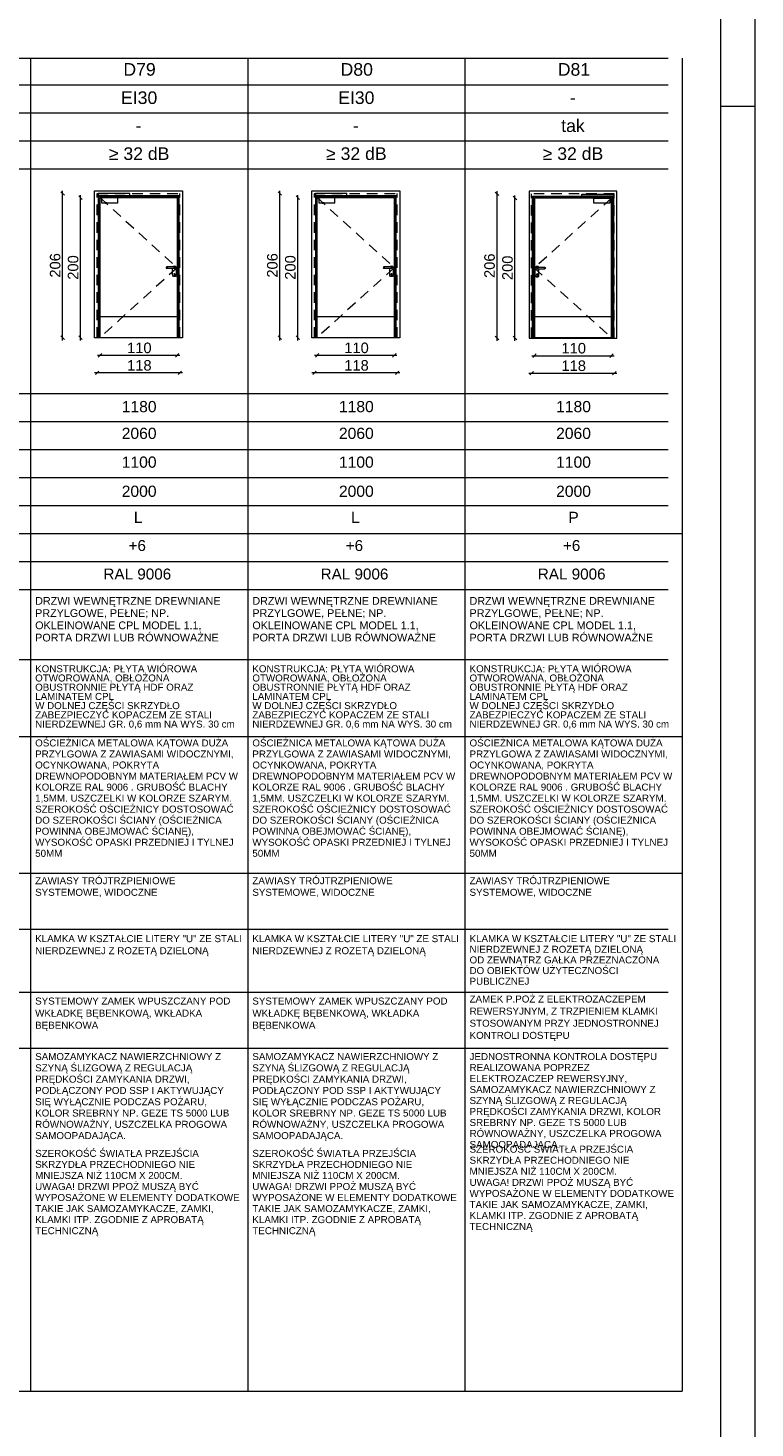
# Paper-space layout 'A-57 ZESTAWIENIE STOLARKI PROJEKTOWANEJ' of a CAD drawing. Header units: millimetres. Extents: x 0 to 900, y 0 to 1010.
# Tile 54 of 63: x 796 to 900, y 405 to 605. Entities that reach past the tile are written whole.
import ezdxf
from ezdxf.xclip import XClip

# ---------------------------------------------------------------- set-up
doc = ezdxf.new("R2010")
doc.units = ezdxf.units.MM
doc.header["$MEASUREMENT"] = 0
doc.header["$XCLIPFRAME"] = 0
doc.linetypes.add('LINIE_3', pattern=[25, 15, -10])
doc.linetypes.add('Przer. długie kreski', pattern=[2.5, 1.5, -1])
doc.layers.add('0_Nr_pióra__1', color=7, linetype='Continuous', lineweight=20)
doc.layers.add('A_Arkusz_Nr_pióra__1', color=7, linetype='Continuous', lineweight=20)
for name, color, linetype, lineweight, true_color in [('0_Nr_pióra__30', 7, 'Continuous', 5, 0x878787), ('0_Nr_pióra__7', 7, 'Continuous', 18, 0x171717), ('0_Nr_pióra__8', 7, 'Continuous', 13, 0x4c4c4c), ('0_Nr_pióra__94', 7, 'Continuous', 5, 0x3b3b3b), ('A_Arkusz_Nr_pióra__237', 7, 'Continuous', 5, 0x343434)]:
    doc.layers.add(name, color=color, linetype=linetype, lineweight=lineweight, true_color=true_color)
doc.layers.add('A_podrys', color=7, linetype='Continuous')
doc.styles.add('STYL_AUTOMATYCZNY_1', font='arial.ttf')

# ---------------------------------------------------------------- blocks, each defined once
blk = doc.blocks.new('Rysunek_1_1', base_point=(-2089.9, -1946.74))
at = {"layer": '0_Nr_pióra__1', "color": 7, "linetype": 'Continuous', "lineweight": 20}
for p, q in [((801.18, 581.52), (801.18, 581.89)), ((832.18, 581.52), (832.18, 581.89)), ((863.18, 581.47), (863.18, 581.84)), ((801.43, 581.27), (800.93, 581.77)), ((801.18, 560.92), (801.18, 581.52)), ((803.99, 580.67), (803.49, 581.17)), ((803.74, 580.92), (803.74, 581.29)), ((803.74, 560.92), (803.74, 580.92)), ((832.43, 581.27), (831.93, 581.77)), ((832.18, 560.92), (832.18, 581.52)), ((834.99, 580.67), (834.49, 581.17)), ((834.74, 580.92), (834.74, 581.29)), ((834.74, 560.92), (834.74, 580.92)), ((863.43, 581.22), (862.93, 581.72)), ((863.18, 560.87), (863.18, 581.47)), ((865.99, 580.62), (865.49, 581.12)), ((865.74, 580.87), (865.74, 581.24)), ((865.74, 560.87), (865.74, 580.87)), ((800.93, 561.17), (801.43, 560.67)), ((801.18, 560.54), (801.18, 560.92)), ((803.49, 561.17), (803.99, 560.67)), ((803.74, 560.54), (803.74, 560.92)), ((831.93, 561.17), (832.43, 560.67)), ((832.18, 560.54), (832.18, 560.92)), ((834.49, 561.17), (834.99, 560.67)), ((834.74, 560.54), (834.74, 560.92)), ((862.93, 561.12), (863.43, 560.62)), ((863.18, 560.49), (863.18, 560.87)), ((865.49, 561.12), (865.99, 560.62)), ((865.74, 560.49), (865.74, 560.87)), ((806.52, 558.4), (806.14, 558.4)), ((806.77, 558.65), (806.27, 558.15)), ((817.52, 558.4), (806.52, 558.4)), ((817.27, 558.15), (817.77, 558.65)), ((817.89, 558.4), (817.52, 558.4)), ((837.52, 558.4), (837.14, 558.4)), ((837.77, 558.65), (837.27, 558.15)), ((848.52, 558.4), (837.52, 558.4)), ((848.27, 558.15), (848.77, 558.65)), ((848.89, 558.4), (848.52, 558.4)), ((868.14, 558.35), (868.52, 558.35)), ((868.77, 558.6), (868.27, 558.1)), ((868.52, 558.35), (879.52, 558.35)), ((879.27, 558.1), (879.77, 558.6)), ((879.52, 558.35), (879.89, 558.35)), ((806.12, 555.9), (805.74, 555.9)), ((806.37, 556.15), (805.87, 555.65)), ((817.92, 555.9), (806.12, 555.9)), ((817.67, 555.65), (818.17, 556.15)), ((818.29, 555.9), (817.92, 555.9)), ((837.12, 555.9), (836.74, 555.9)), ((837.37, 556.15), (836.87, 555.65)), ((848.92, 555.9), (837.12, 555.9)), ((848.67, 555.65), (849.17, 556.15)), ((849.29, 555.9), (848.92, 555.9)), ((867.74, 555.85), (868.12, 555.85)), ((868.37, 556.1), (867.87, 555.6)), ((868.12, 555.85), (879.92, 555.85)), ((879.67, 555.6), (880.17, 556.1)), ((879.92, 555.85), (880.29, 555.85))]:
    blk.add_line(p, q, dxfattribs=at)
at = {"layer": '0_Nr_pióra__30', "color": 252, "linetype": 'Continuous', "lineweight": 5, "true_color": 0x878787}
for p, q in [((805.75, 560.92), (805.75, 581.89)), ((805.75, 581.89), (818.29, 581.89)), ((818.29, 581.89), (818.29, 560.92)), ((836.75, 560.92), (836.75, 581.89)), ((836.75, 581.89), (849.29, 581.89)), ((849.29, 581.89), (849.29, 560.92)), ((867.75, 581.84), (867.75, 560.87)), ((880.29, 581.84), (867.75, 581.84)), ((880.29, 560.87), (880.29, 581.84)), ((806.25, 581.19), (806.25, 560.92)), ((817.79, 581.19), (806.25, 581.19)), ((806.37, 581.07), (806.37, 560.92)), ((817.67, 581.07), (806.37, 581.07)), ((806.52, 560.92), (806.52, 580.92)), ((806.52, 580.92), (817.52, 580.92)), ((817.52, 580.92), (817.52, 560.92)), ((817.67, 560.92), (817.67, 581.07)), ((817.79, 560.92), (817.79, 581.19)), ((837.25, 581.19), (837.25, 560.92)), ((848.79, 581.19), (837.25, 581.19)), ((837.37, 581.07), (837.37, 560.92)), ((848.67, 581.07), (837.37, 581.07)), ((837.52, 560.92), (837.52, 580.92)), ((837.52, 580.92), (848.52, 580.92)), ((848.52, 580.92), (848.52, 560.92)), ((848.67, 560.92), (848.67, 581.07)), ((848.79, 560.92), (848.79, 581.19)), ((868.25, 560.87), (868.25, 581.14)), ((868.25, 581.14), (879.79, 581.14)), ((868.37, 560.87), (868.37, 581.02)), ((868.37, 581.02), (879.67, 581.02)), ((868.52, 580.87), (868.52, 560.87)), ((879.52, 580.87), (868.52, 580.87)), ((879.52, 560.87), (879.52, 580.87)), ((879.67, 581.02), (879.67, 560.87)), ((879.79, 581.14), (879.79, 560.87)), ((815.96, 570.99), (815.94, 570.92)), ((815.94, 570.92), (815.96, 570.85)), ((815.98, 570.99), (815.95, 570.92)), ((815.95, 570.92), (815.98, 570.85)), ((816.04, 571.02), (815.96, 570.99)), ((815.96, 570.85), (816.04, 570.82)), ((816.03, 570.99), (816.01, 570.92)), ((816.01, 570.92), (816.03, 570.85)), ((817.14, 571.02), (816.04, 571.02)), ((817.14, 570.82), (816.04, 570.82)), ((816.1, 570.99), (816.09, 570.92)), ((816.09, 570.92), (816.1, 570.85)), ((816.87, 569.92), (816.87, 570.82)), ((816.9, 569.78), (816.87, 569.92)), ((816.89, 571.02), (816.9, 571.05)), ((816.9, 571.05), (817, 571.15)), ((817, 571.15), (817.14, 571.19)), ((817.08, 570.07), (817.06, 570.01)), ((817.09, 569.96), (817.06, 570.01)), ((817.07, 570.99), (817.08, 570.92)), ((817.08, 570.92), (817.07, 570.85)), ((817.08, 570.07), (817.14, 570.09)), ((817.09, 569.96), (817.09, 569.79)), ((817.14, 571.19), (817.27, 571.15)), ((817.14, 571.02), (817.21, 570.99)), ((817.14, 570.99), (817.16, 570.92)), ((817.16, 570.92), (817.14, 570.85)), ((817.21, 570.85), (817.14, 570.82)), ((817.14, 570.09), (817.19, 570.07)), ((817.19, 570.99), (817.22, 570.92)), ((817.22, 570.92), (817.19, 570.85)), ((817.21, 570.01), (817.19, 570.07)), ((817.21, 570.01), (817.19, 569.96)), ((817.19, 569.96), (817.19, 569.79)), ((817.21, 570.99), (817.24, 570.92)), ((817.24, 570.92), (817.21, 570.85)), ((817.27, 571.15), (817.37, 571.05)), ((817.37, 571.05), (817.41, 570.92)), ((817.41, 569.92), (817.37, 569.78)), ((817.41, 569.92), (817.41, 570.92)), ((846.96, 570.99), (846.94, 570.92)), ((846.94, 570.92), (846.96, 570.85)), ((846.98, 570.99), (846.95, 570.92)), ((846.95, 570.92), (846.98, 570.85)), ((847.04, 571.02), (846.96, 570.99)), ((846.96, 570.85), (847.04, 570.82)), ((847.03, 570.99), (847.01, 570.92)), ((847.01, 570.92), (847.03, 570.85)), ((848.14, 571.02), (847.04, 571.02)), ((848.14, 570.82), (847.04, 570.82)), ((847.1, 570.99), (847.09, 570.92)), ((847.09, 570.92), (847.1, 570.85)), ((847.87, 569.92), (847.87, 570.82)), ((847.9, 569.78), (847.87, 569.92)), ((847.89, 571.02), (847.9, 571.05)), ((847.9, 571.05), (848, 571.15)), ((848, 571.15), (848.14, 571.19)), ((848.08, 570.07), (848.06, 570.01)), ((848.09, 569.96), (848.06, 570.01)), ((848.07, 570.99), (848.08, 570.92)), ((848.08, 570.92), (848.07, 570.85)), ((848.08, 570.07), (848.14, 570.09)), ((848.09, 569.96), (848.09, 569.79)), ((848.14, 571.19), (848.27, 571.15)), ((848.14, 571.02), (848.21, 570.99)), ((848.14, 570.99), (848.16, 570.92)), ((848.16, 570.92), (848.14, 570.85)), ((848.21, 570.85), (848.14, 570.82)), ((848.14, 570.09), (848.19, 570.07)), ((848.19, 570.99), (848.22, 570.92)), ((848.22, 570.92), (848.19, 570.85)), ((848.21, 570.01), (848.19, 570.07)), ((848.21, 570.01), (848.19, 569.96)), ((848.19, 569.96), (848.19, 569.79)), ((848.21, 570.99), (848.24, 570.92)), ((848.24, 570.92), (848.21, 570.85)), ((848.27, 571.15), (848.37, 571.05)), ((848.37, 571.05), (848.41, 570.92)), ((848.41, 569.92), (848.37, 569.78)), ((848.41, 569.92), (848.41, 570.92)), ((868.66, 571), (868.63, 570.87)), ((868.63, 569.87), (868.63, 570.87)), ((868.63, 569.87), (868.66, 569.73)), ((868.76, 571.1), (868.66, 571)), ((868.9, 571.14), (868.76, 571.1)), ((868.82, 570.94), (868.8, 570.87)), ((868.8, 570.87), (868.82, 570.8)), ((868.84, 570.94), (868.81, 570.87)), ((868.81, 570.87), (868.84, 570.8)), ((868.9, 570.97), (868.82, 570.94)), ((868.82, 570.8), (868.9, 570.77)), ((868.82, 569.96), (868.84, 570.02)), ((868.82, 569.96), (868.85, 569.91)), ((868.9, 570.04), (868.84, 570.02)), ((868.85, 569.91), (868.85, 569.74)), ((868.89, 570.94), (868.87, 570.87)), ((868.87, 570.87), (868.89, 570.8)), ((869.03, 571.1), (868.9, 571.14)), ((868.9, 570.97), (870, 570.97)), ((868.9, 570.77), (870, 570.77)), ((868.95, 570.02), (868.9, 570.04)), ((868.96, 570.94), (868.95, 570.87)), ((868.95, 570.87), (868.96, 570.8)), ((868.95, 570.02), (868.97, 569.96)), ((868.95, 569.91), (868.97, 569.96)), ((868.95, 569.91), (868.95, 569.74)), ((869.13, 571), (869.03, 571.1)), ((869.14, 570.97), (869.13, 571)), ((869.13, 569.73), (869.17, 569.87)), ((869.17, 569.87), (869.17, 570.77)), ((869.93, 570.94), (869.94, 570.87)), ((869.94, 570.87), (869.93, 570.8)), ((870, 570.97), (870.07, 570.94)), ((870, 570.94), (870.02, 570.87)), ((870.02, 570.87), (870, 570.8)), ((870.07, 570.8), (870, 570.77)), ((870.05, 570.94), (870.08, 570.87)), ((870.08, 570.87), (870.05, 570.8)), ((870.07, 570.94), (870.1, 570.87)), ((870.1, 570.87), (870.07, 570.8)), ((817, 569.68), (816.9, 569.78)), ((817.14, 569.65), (817, 569.68)), ((817.09, 569.79), (817.1, 569.76)), ((817.1, 569.76), (817.14, 569.74)), ((817.14, 569.74), (817.17, 569.76)), ((817.27, 569.68), (817.14, 569.65)), ((817.17, 569.76), (817.19, 569.79)), ((817.37, 569.78), (817.27, 569.68)), ((848, 569.68), (847.9, 569.78)), ((848.14, 569.65), (848, 569.68)), ((848.09, 569.79), (848.1, 569.76)), ((848.1, 569.76), (848.14, 569.74)), ((848.14, 569.74), (848.17, 569.76)), ((848.27, 569.68), (848.14, 569.65)), ((848.17, 569.76), (848.19, 569.79)), ((848.37, 569.78), (848.27, 569.68)), ((868.66, 569.73), (868.76, 569.63)), ((868.76, 569.63), (868.9, 569.6)), ((868.86, 569.71), (868.85, 569.74)), ((868.9, 569.69), (868.86, 569.71)), ((868.93, 569.71), (868.9, 569.69)), ((868.9, 569.6), (869.03, 569.63)), ((868.95, 569.74), (868.93, 569.71)), ((869.03, 569.63), (869.13, 569.73)), ((806.52, 563.97), (817.52, 563.97)), ((837.52, 563.97), (848.52, 563.97)), ((879.52, 563.92), (868.52, 563.92)), ((818.29, 560.92), (805.75, 560.92)), ((806.52, 560.97), (817.52, 560.97)), ((849.29, 560.92), (836.75, 560.92)), ((837.52, 560.97), (848.52, 560.97)), ((867.75, 560.87), (880.29, 560.87)), ((879.52, 560.92), (868.52, 560.92))]:
    blk.add_line(p, q, dxfattribs=at)
at = {"layer": '0_Nr_pióra__30', "color": 252, "linetype": 'Przer. długie kreski', "lineweight": 5, "true_color": 0x878787}
for p, q in [((806.12, 560.92), (806.12, 581.52)), ((806.12, 581.52), (817.92, 581.52)), ((806.52, 580.92), (817.52, 570.92)), ((817.92, 560.92), (817.92, 581.52)), ((837.12, 560.92), (837.12, 581.52)), ((837.12, 581.52), (848.92, 581.52)), ((837.52, 580.92), (848.52, 570.92)), ((848.92, 560.92), (848.92, 581.52)), ((868.12, 560.87), (868.12, 581.47)), ((879.92, 581.47), (868.12, 581.47)), ((879.52, 580.87), (868.52, 570.87)), ((879.92, 560.87), (879.92, 581.47)), ((817.52, 570.92), (806.52, 560.97)), ((848.52, 570.92), (837.52, 560.97)), ((868.52, 570.87), (879.52, 560.92))]:
    blk.add_line(p, q, dxfattribs=at)
at = {"layer": '0_Nr_pióra__8', "color": 251, "linetype": 'LINIE_3', "lineweight": 13, "true_color": 0x4c4c4c, "flags": 128}
for points in [[(810.75, 581.19), (810.75, 581.49), (806.25, 581.49), (806.25, 581.19)], [(809.05, 580.92), (806.74, 580.92), (806.74, 580.19), (809.05, 580.19)], [(807.34, 580.94), (807.34, 581.12), (810.15, 581.12), (810.15, 581.17), (810.26, 581.17), (810.26, 581.03), (807.43, 581.03), (807.43, 580.94)], [(807.43, 580.94), (807.35, 580.94), (807.35, 580.92), (807.43, 580.92)], [(810.16, 581.17), (810.25, 581.17), (810.25, 581.19), (810.16, 581.19)], [(841.75, 581.19), (841.75, 581.49), (837.25, 581.49), (837.25, 581.19)], [(840.05, 580.92), (837.74, 580.92), (837.74, 580.19), (840.05, 580.19)], [(838.34, 580.94), (838.34, 581.12), (841.15, 581.12), (841.15, 581.17), (841.26, 581.17), (841.26, 581.03), (838.43, 581.03), (838.43, 580.94)], [(838.43, 580.94), (838.35, 580.94), (838.35, 580.92), (838.43, 580.92)], [(841.16, 581.17), (841.25, 581.17), (841.25, 581.19), (841.16, 581.19)], [(875.29, 581.14), (875.29, 581.44), (879.79, 581.44), (879.79, 581.14)], [(878.69, 580.89), (878.69, 581.07), (875.88, 581.07), (875.88, 581.12), (875.77, 581.12), (875.77, 580.98), (878.6, 580.98), (878.6, 580.89)], [(875.87, 581.12), (875.78, 581.12), (875.78, 581.14), (875.87, 581.14)], [(876.98, 580.87), (879.29, 580.87), (879.29, 580.14), (876.98, 580.14)], [(878.6, 580.89), (878.68, 580.89), (878.68, 580.87), (878.6, 580.87)]]:
    blk.add_lwpolyline(points, close=True, dxfattribs=at)
for points in [[(807.49, 580.19), (807.22, 580.19), (807.22, 580.17, 0.458316), (807.49, 580.17)], [(838.49, 580.19), (838.22, 580.19), (838.22, 580.17, 0.458316), (838.49, 580.17)], [(878.54, 580.14), (878.81, 580.14), (878.81, 580.12, -0.458316), (878.54, 580.12)]]:
    blk.add_lwpolyline(points, format="xyb", close=True, dxfattribs=at)
at = {"layer": '0_Nr_pióra__94', "color": 250, "linetype": 'Continuous', "lineweight": 5, "true_color": 0x3b3b3b}
for p, q in [((50.6, 600.86), (887.6, 600.86)), ((796.6, 600.86), (796.6, 410.47)), ((827.6, 600.86), (827.6, 410.47)), ((858.6, 600.86), (858.6, 410.47)), ((889.6, 600.86), (889.6, 410.47)), ((887.6, 596.97), (50.6, 596.97)), ((887.6, 592.97), (50.6, 592.97)), ((887.6, 588.97), (50.6, 588.97)), ((887.6, 584.97), (50.6, 584.97)), ((50.6, 552.97), (887.6, 552.97)), ((49.45, 548.97), (887.6, 548.97)), ((50.6, 544.97), (887.6, 544.97)), ((49.45, 540.97), (887.6, 540.97)), ((50.6, 536.97), (887.6, 536.97)), ((35.27, 532.97), (889.6, 532.97)), ((50.6, 528.97), (887.6, 528.97)), ((50.6, 524.97), (887.6, 524.97)), ((50.6, 514.97), (887.6, 514.97)), ((50.6, 503.97), (856.6, 503.97)), ((856.6, 503.97), (889.6, 503.97)), ((50.6, 484.47), (856.6, 484.47)), ((856.6, 484.47), (889.6, 484.47)), ((50.6, 476.47), (887.6, 476.47)), ((50.6, 467.47), (887.6, 467.47)), ((50.6, 459.47), (887.6, 459.47)), ((31.27, 410.47), (889.6, 410.47))]:
    blk.add_line(p, q, dxfattribs=at)
at = {"layer": '0_Nr_pióra__1', "color": 7, "linetype": 'Continuous', "lineweight": 20, "char_height": 1.5, "width": 3.4323, "attachment_point": 7, "rotation": 90, "style": 'STYL_AUTOMATYCZNY_1'}
for s, insert in [('\\A1;{\\pql;\\fArial|b0|i0|c238|p0;\\W1.000000;206}', (800.88, 569.5)), ('\\A1;{\\pql;\\fArial|b0|i0|c238|p0;\\W1.000000;200}', (803.44, 569.2)), ('\\A1;{\\pql;\\fArial|b0|i0|c238|p0;\\W1.000000;206}', (831.88, 569.5)), ('\\A1;{\\pql;\\fArial|b0|i0|c238|p0;\\W1.000000;200}', (834.44, 569.2)), ('\\A1;{\\pql;\\fArial|b0|i0|c238|p0;\\W1.000000;206}', (862.88, 569.45)), ('\\A1;{\\pql;\\fArial|b0|i0|c238|p0;\\W1.000000;200}', (865.44, 569.15))]:
    blk.add_mtext(s, dxfattribs=dict(at, insert=insert))
at = {"layer": '0_Nr_pióra__1', "color": 7, "linetype": 'Continuous', "lineweight": 20, "char_height": 1.5, "width": 3.2796, "attachment_point": 7, "style": 'STYL_AUTOMATYCZNY_1'}
for s, insert in [('\\A1;{\\pql;\\fArial|b0|i0|c238|p0;\\W1.000000;110}', (810.38, 558.7)), ('\\A1;{\\pql;\\fArial|b0|i0|c238|p0;\\W1.000000;110}', (841.38, 558.7)), ('\\A1;{\\pql;\\fArial|b0|i0|c238|p0;\\W1.000000;110}', (872.38, 558.65)), ('\\A1;{\\pql;\\fArial|b0|i0|c238|p0;\\W1.000000;118}', (810.38, 556.2)), ('\\A1;{\\pql;\\fArial|b0|i0|c238|p0;\\W1.000000;118}', (841.38, 556.2)), ('\\A1;{\\pql;\\fArial|b0|i0|c238|p0;\\W1.000000;118}', (872.38, 556.15))]:
    blk.add_mtext(s, dxfattribs=dict(at, insert=insert))
at = {"layer": '0_Nr_pióra__7', "color": 250, "linetype": 'Continuous', "lineweight": 18, "true_color": 0x171717, "attachment_point": 8, "style": 'STYL_AUTOMATYCZNY_1'}
for s, insert, char_height in [('\\A1;{\\pqc;\\fArial|b0|i0|c238|p0;\\W1.000000;D79}', (812.16, 598.31), 1.8), ('\\A1;{\\pqc;\\fArial|b0|i0|c238|p0;\\W1.000000;D80}', (843.16, 598.31), 1.8), ('\\A1;{\\pqc;\\fArial|b0|i0|c238|p0;\\W1.000000;D81}', (874.16, 598.31), 1.8), ('\\A1;{\\pqc;\\fArial|b0|i0|c238|p0;\\W1.000000;EI30}', (812.1, 594.27), 1.8), ('\\A1;{\\pqc;\\fArial|b0|i0|c238|p0;\\W1.000000;EI30}', (843.1, 594.27), 1.8), ('\\A1;{\\pqc;\\fArial|b0|i0|c238|p0;\\W1.000000;-}', (874.02, 594.3), 1.8), ('\\A1;{\\pqc;\\fArial|b0|i0|c238|p0;\\W1.000000;tak}', (874.02, 590.27), 1.8), ('\\A1;{\\pqc;\\fArial|b0|i0|c238|p0;\\W1.000000;-}', (812.02, 590.3), 1.8), ('\\A1;{\\pqc;\\fArial|b0|i0|c238|p0;\\W1.000000;-}', (843.02, 590.3), 1.8), ('\\A1;{\\pqc;\\fArial|b0|i0|c238|p0;\\W1.000000;≥ 32 dB}', (812.1, 586.28), 1.8), ('\\A1;{\\pqc;\\fArial|b0|i0|c238|p0;\\W1.000000;≥ 32 dB}', (843.1, 586.28), 1.8), ('\\A1;{\\pqc;\\fArial|b0|i0|c238|p0;\\W1.000000;≥ 32 dB}', (874.02, 586.28), 1.8), ('\\A1;{\\pqc;\\fArial|b0|i0|c238|p0;\\W1.000000;1180}', (812.1, 550.26), 1.6), ('\\A1;{\\pqc;\\fArial|b0|i0|c238|p0;\\W1.000000;1180}', (843.1, 550.26), 1.6), ('\\A1;{\\pqc;\\fArial|b0|i0|c238|p0;\\W1.000000;1180}', (874.1, 550.26), 1.6), ('\\A1;{\\pqc;\\fArial|b0|i0|c238|p0;\\W1.000000;2060}', (812.1, 546.44), 1.6), ('\\A1;{\\pqc;\\fArial|b0|i0|c238|p0;\\W1.000000;2060}', (843.1, 546.44), 1.6), ('\\A1;{\\pqc;\\fArial|b0|i0|c238|p0;\\W1.000000;2060}', (874.1, 546.44), 1.6), ('\\A1;{\\pqc;\\fArial|b0|i0|c238|p0;\\W1.000000;1100}', (812.1, 542.33), 1.6), ('\\A1;{\\pqc;\\fArial|b0|i0|c238|p0;\\W1.000000;1100}', (843.1, 542.33), 1.6), ('\\A1;{\\pqc;\\fArial|b0|i0|c238|p0;\\W1.000000;1100}', (874.1, 542.33), 1.6), ('\\A1;{\\pqc;\\fArial|b0|i0|c238|p0;\\W1.000000;2000}', (812.1, 538.17), 1.6), ('\\A1;{\\pqc;\\fArial|b0|i0|c238|p0;\\W1.000000;2000}', (843.1, 538.17), 1.6), ('\\A1;{\\pqc;\\fArial|b0|i0|c238|p0;\\W1.000000;2000}', (874.1, 538.17), 1.6), ('\\A1;{\\pqc;\\fArial|b0|i0|c238|p0;\\W1.000000;L}', (811.97, 534.46), 1.6), ('\\A1;{\\pqc;\\fArial|b0|i0|c238|p0;\\W1.000000;L}', (842.97, 534.46), 1.6), ('\\A1;{\\pqc;\\fArial|b0|i0|c238|p0;\\W1.000000;P}', (874.1, 534.46), 1.6), ('\\A1;{\\pqc;\\fArial|b0|i0|c238|p0;\\W1.000000;+6}', (811.83, 530.44), 1.5567), ('\\A1;{\\pqc;\\fArial|b0|i0|c238|p0;\\W1.000000;+6}', (842.83, 530.44), 1.5567), ('\\A1;{\\pqc;\\fArial|b0|i0|c238|p0;\\W1.000000;+6}', (873.83, 530.44), 1.5567), ('\\A1;{\\pqc;\\fArial|b0|i0|c238|p0;\\W1.000000;RAL 9006}', (811.84, 526.37), 1.5567), ('\\A1;{\\pqc;\\fArial|b0|i0|c238|p0;\\W1.000000;RAL 9006}', (842.84, 526.37), 1.5567), ('\\A1;{\\pqc;\\fArial|b0|i0|c238|p0;\\W1.000000;RAL 9006}', (873.84, 526.37), 1.5567)]:
    blk.add_mtext(s, dxfattribs=dict(at, insert=insert, char_height=char_height))
at = {"layer": '0_Nr_pióra__7', "color": 250, "linetype": 'Continuous', "lineweight": 18, "true_color": 0x171717, "width": 29.4591, "attachment_point": 1, "style": 'STYL_AUTOMATYCZNY_1'}
for s, insert, char_height, line_spacing_factor in [('\\A1;{\\pql;\\fArial|b0|i0|c238|p0;\\W1.000000;DRZWI WEWNĘTRZNE DREWNIANE \\fArial|b0|i0|c238|p0;\\W1.000000;PRZYLGOWE, PEŁNE; NP. OKLEINOWANE \\fArial|b0|i0|c238|p0;\\W1.000000;CPL MODEL 1.1,  PORTA DRZWI LUB \\fArial|b0|i0|c238|p0;\\W1.000000;RÓWNOWAŻNE}', (797.26, 523.89), 1.1, 0.953531), ('\\A1;{\\pql;\\fArial|b0|i0|c238|p0;\\W1.000000;DRZWI WEWNĘTRZNE DREWNIANE \\fArial|b0|i0|c238|p0;\\W1.000000;PRZYLGOWE, PEŁNE; NP. OKLEINOWANE \\fArial|b0|i0|c238|p0;\\W1.000000;CPL MODEL 1.1,  PORTA DRZWI LUB \\fArial|b0|i0|c238|p0;\\W1.000000;RÓWNOWAŻNE}', (828.26, 523.89), 1.1, 0.953531), ('\\A1;{\\pql;\\fArial|b0|i0|c238|p0;\\W1.000000;DRZWI WEWNĘTRZNE DREWNIANE \\fArial|b0|i0|c238|p0;\\W1.000000;PRZYLGOWE, PEŁNE; NP. OKLEINOWANE \\fArial|b0|i0|c238|p0;\\W1.000000;CPL MODEL 1.1,  PORTA DRZWI LUB \\fArial|b0|i0|c238|p0;\\W1.000000;RÓWNOWAŻNE}', (859.26, 523.89), 1.1, 0.953531), ('\\A1;{\\pql;\\fArial|b0|i0|c238|p0;\\W1.000000;KONSTRUKCJA: PŁYTA WIÓROWA OTWOROWANA, OBŁOŻONA OBUSTRONNIE PŁYTĄ HDF ORAZ LAMINATEM CPL\\P\\pql;\\fArial|b0|i0|c238|p0;\\W1.000000;W DOLNEJ CZĘŚCI SKRZYDŁO ZABEZPIECZYĆ KOPACZEM ZE STALI NIERDZEWNEJ GR. 0,6 mm NA WYS. 30 cm}', (797.26, 514.14), 1, 0.789177), ('\\A1;{\\pql;\\fArial|b0|i0|c238|p0;\\W1.000000;KONSTRUKCJA: PŁYTA WIÓROWA OTWOROWANA, OBŁOŻONA OBUSTRONNIE PŁYTĄ HDF ORAZ LAMINATEM CPL\\P\\pql;\\fArial|b0|i0|c238|p0;\\W1.000000;W DOLNEJ CZĘŚCI SKRZYDŁO ZABEZPIECZYĆ KOPACZEM ZE STALI NIERDZEWNEJ GR. 0,6 mm NA WYS. 30 cm}', (828.26, 514.14), 1, 0.789177), ('\\A1;{\\pql;\\fArial|b0|i0|c238|p0;\\W1.000000;KONSTRUKCJA: PŁYTA WIÓROWA OTWOROWANA, OBŁOŻONA OBUSTRONNIE PŁYTĄ HDF ORAZ LAMINATEM CPL\\P\\pql;\\fArial|b0|i0|c238|p0;\\W1.000000;W DOLNEJ CZĘŚCI SKRZYDŁO ZABEZPIECZYĆ KOPACZEM ZE STALI NIERDZEWNEJ GR. 0,6 mm NA WYS. 30 cm}', (859.26, 514.14), 1, 0.789177), ('\\A1;{\\pql;\\fArial|b0|i0|c238|p0;\\W1.000000;OŚCIEŻNICA METALOWA KĄTOWA DUŻA PRZYLGOWA Z ZAWIASAMI WIDOCZNYMI, OCYNKOWANA, POKRYTA DREWNOPODOBNYM MATERIAŁEM PCV W KOLORZE RAL 9006 . GRUBOŚĆ BLACHY 1,5MM. USZCZELKI W KOLORZE SZARYM. SZEROKOŚĆ OŚCIEŻNICY DOSTOSOWAĆ DO SZEROKOŚCI ŚCIANY (OŚCIEŻNICA POWINNA OBEJMOWAĆ ŚCIANĘ), WYSOKOŚĆ OPASKI PRZEDNIEJ I TYLNEJ 50MM}', (797.26, 503.55), 1, 0.945389), ('\\A1;{\\pql;\\fArial|b0|i0|c238|p0;\\W1.000000;OŚCIEŻNICA METALOWA KĄTOWA DUŻA PRZYLGOWA Z ZAWIASAMI WIDOCZNYMI, OCYNKOWANA, POKRYTA DREWNOPODOBNYM MATERIAŁEM PCV W KOLORZE RAL 9006 . GRUBOŚĆ BLACHY 1,5MM. USZCZELKI W KOLORZE SZARYM. SZEROKOŚĆ OŚCIEŻNICY DOSTOSOWAĆ DO SZEROKOŚCI ŚCIANY (OŚCIEŻNICA POWINNA OBEJMOWAĆ ŚCIANĘ), WYSOKOŚĆ OPASKI PRZEDNIEJ I TYLNEJ 50MM}', (828.26, 503.55), 1, 0.945389), ('\\A1;{\\pql;\\fArial|b0|i0|c238|p0;\\W1.000000;OŚCIEŻNICA METALOWA KĄTOWA DUŻA PRZYLGOWA Z ZAWIASAMI WIDOCZNYMI, OCYNKOWANA, POKRYTA DREWNOPODOBNYM MATERIAŁEM PCV W KOLORZE RAL 9006 . GRUBOŚĆ BLACHY 1,5MM. USZCZELKI W KOLORZE SZARYM. SZEROKOŚĆ OŚCIEŻNICY DOSTOSOWAĆ DO SZEROKOŚCI ŚCIANY (OŚCIEŻNICA POWINNA OBEJMOWAĆ ŚCIANĘ), WYSOKOŚĆ OPASKI PRZEDNIEJ I TYLNEJ 50MM}', (859.26, 503.55), 1, 0.945389), ('\\A1;{\\pql;\\fArial|b0|i0|c238|p0;\\W1.000000;ZAWIASY TRÓJTRZPIENIOWE \\fArial|b0|i0|c238|p0;\\W1.000000;SYSTEMOWE, WIDOCZNE}', (797.26, 483.88), 1, 0.996913), ('\\A1;{\\pql;\\fArial|b0|i0|c238|p0;\\W1.000000;ZAWIASY TRÓJTRZPIENIOWE \\fArial|b0|i0|c238|p0;\\W1.000000;SYSTEMOWE, WIDOCZNE}', (828.26, 483.88), 1, 0.996913), ('\\A1;{\\pql;\\fArial|b0|i0|c238|p0;\\W1.000000;ZAWIASY TRÓJTRZPIENIOWE \\fArial|b0|i0|c238|p0;\\W1.000000;SYSTEMOWE, WIDOCZNE}', (859.26, 483.88), 1, 0.996913), ('\\A1;{\\pql;\\fArial|b0|i0|c238|p0;\\W1.000000;KLAMKA W KSZTAŁCIE LITERY "U" ZE STALI NIERDZEWNEJ Z ROZETĄ DZIELONĄ}', (797.26, 475.6), 1, 1.029431), ('\\A1;{\\pql;\\fArial|b0|i0|c238|p0;\\W1.000000;KLAMKA W KSZTAŁCIE LITERY "U" ZE STALI NIERDZEWNEJ Z ROZETĄ DZIELONĄ}', (828.26, 475.6), 1, 1.029431), ('\\A1;{\\pql;\\fArial|b0|i0|c238|p0;\\W1.000000;KLAMKA W KSZTAŁCIE LITERY "U" ZE STALI NIERDZEWNEJ Z ROZETĄ DZIELONĄ\\P\\pql;\\fArial|b0|i0|c238|p0;\\W1.000000;OD ZEWNĄTRZ GAŁKA PRZEZNACZONA DO OBIEKTÓW UŻYTECZNOŚCI PUBLICZNEJ}', (859.26, 475.6), 1, 0.911572), ('\\A1;{\\pql;\\fArial|b0|i0|c238|p0;\\W1.000000;SYSTEMOWY ZAMEK WPUSZCZANY POD \\fArial|b0|i0|c238|p0;\\W1.000000;WKŁADKĘ BĘBENKOWĄ, WKŁADKA \\fArial|b0|i0|c238|p0;\\W1.000000;BĘBENKOWA}', (797.26, 466.69), 1, 1.036129), ('\\A1;{\\pql;\\fArial|b0|i0|c238|p0;\\W1.000000;SYSTEMOWY ZAMEK WPUSZCZANY POD \\fArial|b0|i0|c238|p0;\\W1.000000;WKŁADKĘ BĘBENKOWĄ, WKŁADKA \\fArial|b0|i0|c238|p0;\\W1.000000;BĘBENKOWA}', (828.26, 466.69), 1, 1.036129), ('\\A1;{\\pql;\\fArial|b0|i0|c238|p0;\\W1.000000;ZAMEK P.POŻ Z ELEKTROZACZEPEM REWERSYJNYM, Z TRZPIENIEM KLAMKI STOSOWANYM PRZY JEDNOSTRONNEJ KONTROLI DOSTĘPU}', (859.26, 466.98), 1, 1.037351), ('\\A1;{\\pql;\\fArial|b0|i0|c238|p0;\\W1.000000;SAMOZAMYKACZ NAWIERZCHNIOWY Z SZYNĄ ŚLIZGOWĄ Z REGULACJĄ PRĘDKOŚCI ZAMYKANIA DRZWI, PODŁĄCZONY POD SSP I AKTYWUJĄCY SIĘ WYŁĄCZNIE PODCZAS POŻARU, KOLOR SREBRNY NP. GEZE TS 5000 LUB RÓWNOWAŻNY, USZCZELKA PROGOWA SAMOOPADAJĄCA.}', (797.26, 458.76), 1, 0.96709), ('\\A1;{\\pql;\\fArial|b0|i0|c238|p0;\\W1.000000;SAMOZAMYKACZ NAWIERZCHNIOWY Z SZYNĄ ŚLIZGOWĄ Z REGULACJĄ PRĘDKOŚCI ZAMYKANIA DRZWI, PODŁĄCZONY POD SSP I AKTYWUJĄCY SIĘ WYŁĄCZNIE PODCZAS POŻARU, KOLOR SREBRNY NP. GEZE TS 5000 LUB RÓWNOWAŻNY, USZCZELKA PROGOWA SAMOOPADAJĄCA.}', (828.26, 458.76), 1, 0.96709), ('\\A1;{\\pql;\\fArial|b0|i0|c238|p0;\\W1.000000;JEDNOSTRONNA KONTROLA DOSTĘPU REALIZOWANA POPRZEZ ELEKTROZACZEP REWERSYJNY, SAMOZAMYKACZ NAWIERZCHNIOWY Z SZYNĄ ŚLIZGOWĄ Z REGULACJĄ PRĘDKOŚCI ZAMYKANIA DRZWI, KOLOR SREBRNY NP. GEZE TS 5000 LUB RÓWNOWAŻNY, USZCZELKA PROGOWA SAMOOPADAJĄCA.}', (859.26, 458.76), 1, 0.940929), ('\\A1;{\\pql;\\fArial|b0|i0|c238|p0;\\W1.000000;SZEROKOŚĆ ŚWIATŁA PRZEJŚCIA SKRZYDŁA PRZECHODNIEGO NIE MNIEJSZA NIŻ 110CM X 200CM.\\P\\pql;\\fArial|b0|i0|c238|p0;\\W1.000000;UWAGA! DRZWI PPOŻ MUSZĄ BYĆ WYPOSAŻONE W ELEMENTY DODATKOWE TAKIE JAK SAMOZAMYKACZE, ZAMKI, KLAMKI ITP. ZGODNIE Z APROBATĄ TECHNICZNĄ}', (797.26, 444.94), 1, 0.946258), ('\\A1;{\\pql;\\fArial|b0|i0|c238|p0;\\W1.000000;SZEROKOŚĆ ŚWIATŁA PRZEJŚCIA SKRZYDŁA PRZECHODNIEGO NIE MNIEJSZA NIŻ 110CM X 200CM.\\P\\pql;\\fArial|b0|i0|c238|p0;\\W1.000000;UWAGA! DRZWI PPOŻ MUSZĄ BYĆ WYPOSAŻONE W ELEMENTY DODATKOWE TAKIE JAK SAMOZAMYKACZE, ZAMKI, KLAMKI ITP. ZGODNIE Z APROBATĄ TECHNICZNĄ}', (828.26, 444.94), 1, 0.946258), ('\\A1;{\\pql;\\fArial|b0|i0|c238|p0;\\W1.000000;SZEROKOŚĆ ŚWIATŁA PRZEJŚCIA SKRZYDŁA PRZECHODNIEGO NIE MNIEJSZA NIŻ 110CM X 200CM.\\P\\pql;\\fArial|b0|i0|c238|p0;\\W1.000000;UWAGA! DRZWI PPOŻ MUSZĄ BYĆ WYPOSAŻONE W ELEMENTY DODATKOWE TAKIE JAK SAMOZAMYKACZE, ZAMKI, KLAMKI ITP. ZGODNIE Z APROBATĄ TECHNICZNĄ}', (859.26, 445.53), 1, 0.946258)]:
    blk.add_mtext(s, dxfattribs=dict(at, insert=insert, char_height=char_height, line_spacing_factor=line_spacing_factor))

psp = doc.layouts.new('A-57 ZESTAWIENIE STOLARKI PROJEKTOWANEJ')

# ---------------------------------------------------------------- linework, layer by layer
at = {"layer": 'A_Arkusz_Nr_pióra__1', "color": 7, "linetype": 'Continuous', "lineweight": 20}
psp.add_line((895.1, 1005.1), (895.1, 4.9), dxfattribs=at)
at = {"layer": 'A_Arkusz_Nr_pióra__1', "color": 7, "linetype": 'Continuous', "lineweight": 20, "flags": 128}
psp.add_lwpolyline([(0, 1010), (900, 1010), (900, 0), (0, 0)], close=True, dxfattribs=at)
at = {"layer": 'A_Arkusz_Nr_pióra__237', "color": 250, "linetype": 'Continuous', "lineweight": 5, "true_color": 0x343434}
psp.add_line((895.1, 594), (900, 594), dxfattribs=at)

# ---------------------------------------------------------------- block references
at = {"layer": 'A_podrys', "color": 37, "linetype": 'Continuous', "lineweight": 5, "true_color": 0x656532}
ref = psp.add_blockref('Rysunek_1_1', (-2089.9, -1946.74), dxfattribs=at)
XClip(ref).set_block_clipping_path([(28.6628210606, 4.9003190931), (892.6953650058, 1005.4179299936)])

doc.saveas('drawing.dxf')
